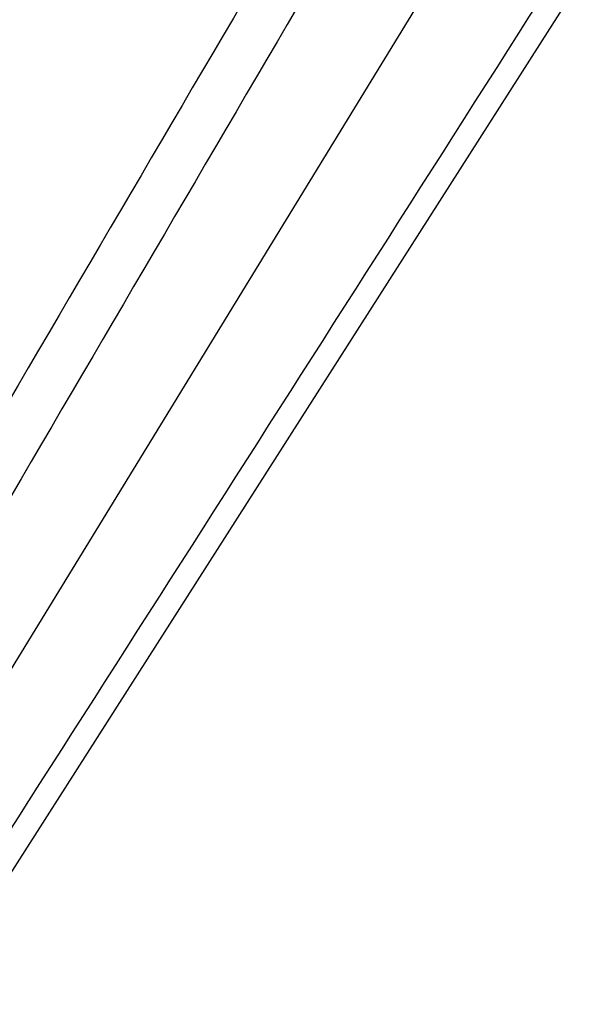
# Paper-space layout 'Sheet' of a CAD drawing. Header units: inches. Extents: x 0.2 to 10.8, y 0.2 to 8.3.
# Tile 101 of 256: x 5.326 to 5.3701, y 1.5743 to 1.6534. Entities that reach past the tile are written whole.
import ezdxf

# ---------------------------------------------------------------- set-up
doc = ezdxf.new("R2010")
doc.units = ezdxf.units.IN
doc.header["$MEASUREMENT"] = 0
doc.layers.get('0').update_dxf_attribs({"lineweight": 5})

psp = doc.layouts.new('Sheet')

# ---------------------------------------------------------------- linework, layer by layer
at = {"color": 0, "linetype": 'ByBlock', "lineweight": -3}
for p, q in [((5.366093, 1.667942), (5.311803, 1.579176)), ((5.31855, 1.574306), (5.374496, 1.66197))]:
    psp.add_line(p, q, dxfattribs=at)
for centre, radius, start, end in [((33.202962, -14.697998), 32.303889, 149.5471192, 149.7318756), ((33.308593, -14.746895), 32.415746, 149.5670119, 149.7511014), ((-22.250407, 19.230637), 32.736339, 327.3633305, 327.5453254)]:
    psp.add_arc(centre, radius, start, end, dxfattribs=at)

doc.saveas('drawing.dxf')
